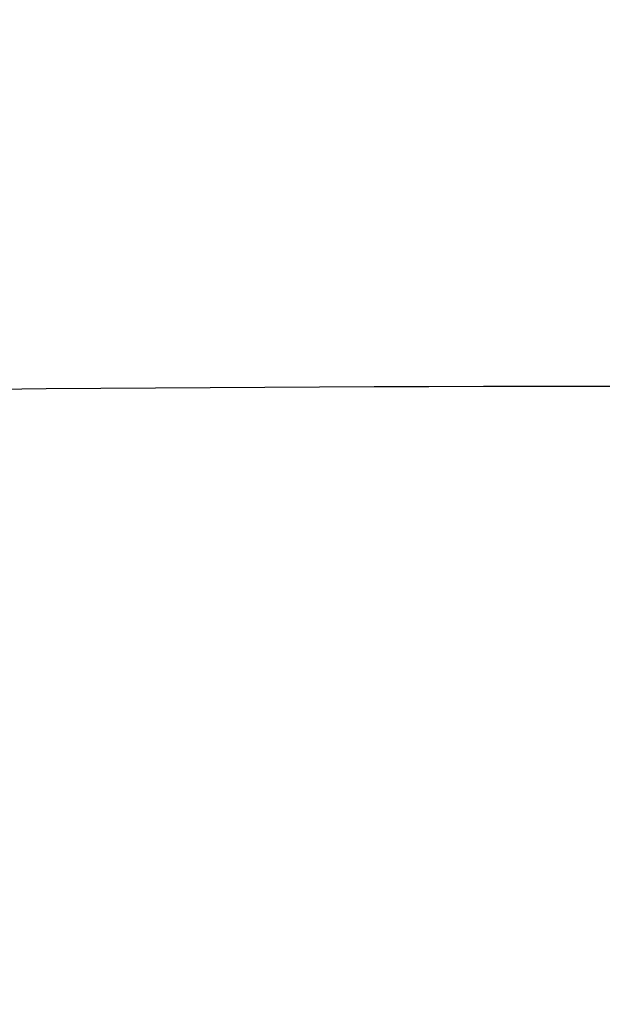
# Model space of a CAD drawing. Header units: millimetres. Extents: x -590 to 610, y -240 to 426.
# Tile 207 of 256: x 539.45 to 539.865, y 0.629 to 1.33. Entities that reach past the tile are written whole.
import ezdxf

# ---------------------------------------------------------------- set-up
doc = ezdxf.new("R2010")
doc.units = ezdxf.units.MM
doc.layers.add('mousse 2', color=7, linetype='Continuous', true_color=0x616161)

msp = doc.modelspace()

# ---------------------------------------------------------------- linework, layer by layer
at = {"layer": 'mousse 2'}
for points in [[(600.8703, -49.51343, 211.47104), (600.16245, -12.7932, 210.31842), (574.83834, 16.72998, 206.02917), (539.48632, 15.83572, 203.59091)], [(600.71494, -49.57468, 208.6125), (600.05563, -13.13868, 208.26814), (574.75461, 16.15285, 204.27564), (539.58787, 15.45964, 202.15205)], [(600.67592, -49.58017, 207.89764), (600.02834, -13.21578, 207.75095), (574.73187, 16.0178, 203.83439), (539.61098, 15.37115, 201.79082)], [(600.63683, -49.58178, 207.1828), (599.99945, -13.28915, 207.20687), (574.70842, 15.88644, 203.39193), (539.63317, 15.28485, 201.42892)], [(600.55859, -49.58175, 205.75314), (599.92328, -13.42815, 205.78633), (574.66175, 15.635, 202.50411), (539.67478, 15.11895, 200.70351)], [(600.24569, -49.58175, 200.03448), (599.61535, -13.89767, 200.06882), (574.48985, 14.78234, 198.92515), (539.80441, 14.54511, 197.78141)]]:
    msp.add_open_spline(points, degree=3, dxfattribs=at)
msp.add_open_spline([(539.89664, 1.06875, 9.30244), (538.2353, 1.06876, 9.30243), (534.92139, 0.90403, 9.3025), (530.00186, 0.17557, 9.30279), (525.16474, -1.03649, 9.30345), (520.48216, -2.71356, 9.30437), (515.97691, -4.84556, 9.30528), (511.71397, -7.40315, 9.30607), (507.71335, -10.36872, 9.30651), (504.02649, -13.71206, 9.30651), (500.68457, -17.39712, 9.3061), (497.71616, -21.39973, 9.30534), (495.58647, -24.95163, 9.30455), (494.09244, -27.91596, 9.30392), (492.74832, -30.9481, 9.30335), (491.35044, -34.85065, 9.30274), (490.13879, -39.68756, 9.30238), (489.41068, -44.60784, 9.30241), (489.24612, -47.92044, 9.30243), (489.24615, -49.58174, 9.30244)], degree=3, knots=[0, 0, 0, 0, 3.993787, 7.987573, 11.980371, 15.973169, 19.966435, 23.9597, 27.952128, 31.944555, 35.9369, 39.929245, 43.92438, 45.920023, 47.915666, 51.908741, 55.901815, 59.895405, 63.888995, 63.888995, 63.888995, 63.888995], dxfattribs=at)

doc.saveas('drawing.dxf')
